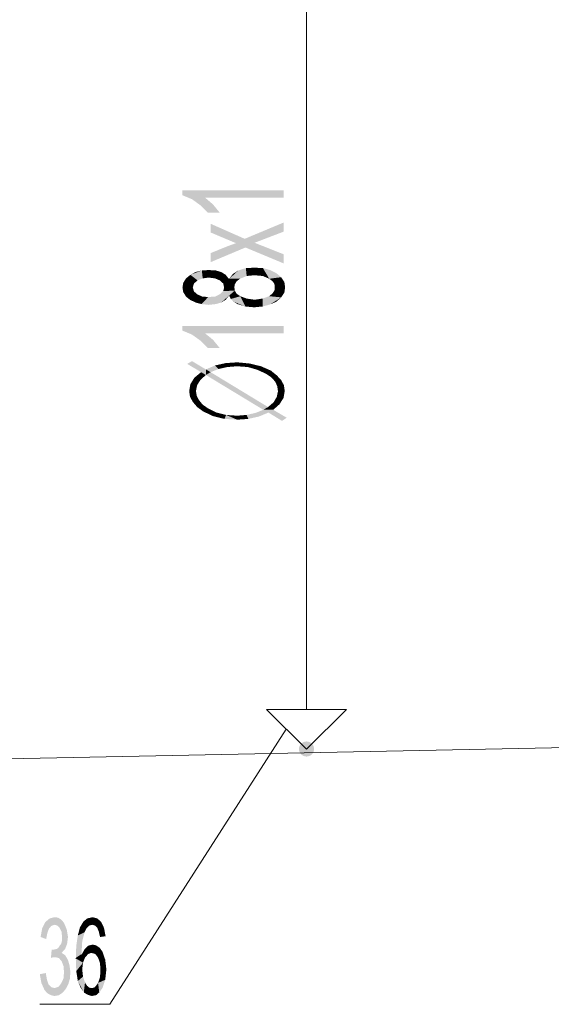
# Model space of a CAD drawing. Header units: millimetres. Extents: x -2626 to 2068, y -6169 to 7214.
# Tile 3 of 143: x -2171 to -2063, y -5356 to -5156. Entities that reach past the tile are written whole.
import ezdxf

# ---------------------------------------------------------------- set-up
doc = ezdxf.new("R2010")
doc.units = ezdxf.units.MM
doc.layers.get('0').update_dxf_attribs({"color": 252})

msp = doc.modelspace()

# ---------------------------------------------------------------- hatches: boundary and pattern name
h = msp.add_hatch(color=7)
h.dxf.hatch_style = 2
h.paths.add_polyline_path([(-2117.74, -5190.56), (-2117.74, -5192.01), (-2133.65, -5192.01), (-2132.05, -5193.38), (-2130.68, -5195.06), (-2133.09, -5195.06), (-2134.62, -5193.54), (-2136.3, -5192.33), (-2138.23, -5191.53), (-2138.23, -5190.56)])
h = msp.add_hatch(color=7)
h.dxf.hatch_style = 2
h.paths.add_polyline_path([(-2117.74, -5197.07), (-2117.74, -5198.92), (-2123.61, -5201.17), (-2117.74, -5203.5), (-2117.74, -5205.35), (-2125.46, -5202.13), (-2132.53, -5205.11), (-2132.53, -5203.26), (-2128.91, -5201.81), (-2127.39, -5201.25), (-2132.53, -5199.08), (-2132.53, -5197.31), (-2125.62, -5200.37)])
h = msp.add_hatch(color=7)
h.dxf.hatch_style = 2
h.paths.add_polyline_path([(-2136.63, -5207.68), (-2135.58, -5207.12), (-2134.3, -5206.79)])
h = msp.add_hatch(color=7)
h.dxf.hatch_style = 2
h.paths.add_polyline_path([(-2136.63, -5207.68), (-2134.3, -5206.79), (-2134.13, -5208.4)])
h = msp.add_hatch(color=7)
h.dxf.hatch_style = 2
h.paths.add_polyline_path([(-2134.3, -5206.79), (-2132.93, -5206.71), (-2132.93, -5208.24)])
h = msp.add_hatch(color=7)
h.dxf.hatch_style = 2
h.paths.add_polyline_path([(-2134.3, -5206.79), (-2132.93, -5208.24), (-2134.13, -5208.4)])
h = msp.add_hatch(color=7)
h.dxf.hatch_style = 2
h.paths.add_polyline_path([(-2132.93, -5206.71), (-2131.48, -5206.79), (-2131.64, -5208.4)])
h = msp.add_hatch(color=7)
h.dxf.hatch_style = 2
h.paths.add_polyline_path([(-2132.93, -5206.71), (-2131.64, -5208.4), (-2132.93, -5208.24)])
h = msp.add_hatch(color=7)
h.dxf.hatch_style = 2
h.paths.add_polyline_path([(-2131.48, -5206.79), (-2130.68, -5208.8), (-2131.64, -5208.4)])
h = msp.add_hatch(color=7)
h.dxf.hatch_style = 2
h.paths.add_polyline_path([(-2131.48, -5206.79), (-2130.36, -5207.12), (-2129.47, -5207.68)])
h = msp.add_hatch(color=7)
h.dxf.hatch_style = 2
h.paths.add_polyline_path([(-2131.48, -5206.79), (-2129.47, -5207.68), (-2130.68, -5208.8)])
h = msp.add_hatch(color=7)
h.dxf.hatch_style = 2
h.paths.add_polyline_path([(-2128.75, -5208.48), (-2126.9, -5206.79), (-2125.38, -5206.31)])
h = msp.add_hatch(color=7)
h.dxf.hatch_style = 2
h.paths.add_polyline_path([(-2128.75, -5208.48), (-2125.38, -5206.31), (-2125.22, -5207.92)])
h = msp.add_hatch(color=7)
h.dxf.hatch_style = 2
h.paths.add_polyline_path([(-2128.75, -5208.48), (-2128.03, -5207.52), (-2126.9, -5206.79)])
h = msp.add_hatch(color=7)
h.dxf.hatch_style = 2
h.paths.add_polyline_path([(-2125.38, -5206.31), (-2123.61, -5206.23), (-2123.61, -5207.76)])
h = msp.add_hatch(color=7)
h.dxf.hatch_style = 2
h.paths.add_polyline_path([(-2125.38, -5206.31), (-2123.61, -5207.76), (-2125.22, -5207.92)])
h = msp.add_hatch(color=7)
h.dxf.hatch_style = 2
h.paths.add_polyline_path([(-2123.61, -5206.23), (-2121.92, -5206.31), (-2121.92, -5207.92)])
h = msp.add_hatch(color=7)
h.dxf.hatch_style = 2
h.paths.add_polyline_path([(-2123.61, -5206.23), (-2121.92, -5207.92), (-2123.61, -5207.76)])
h = msp.add_hatch(color=7)
h.dxf.hatch_style = 2
h.paths.add_polyline_path([(-2121.92, -5206.31), (-2120.47, -5206.71), (-2119.19, -5207.36)])
h = msp.add_hatch(color=7)
h.dxf.hatch_style = 2
h.paths.add_polyline_path([(-2121.92, -5206.31), (-2119.19, -5207.36), (-2118.22, -5208.16)])
h = msp.add_hatch(color=7)
h.dxf.hatch_style = 2
h.paths.add_polyline_path([(-2121.92, -5206.31), (-2118.22, -5208.16), (-2120.64, -5208.48)])
h = msp.add_hatch(color=7)
h.dxf.hatch_style = 2
h.paths.add_polyline_path([(-2121.92, -5206.31), (-2120.64, -5208.48), (-2121.92, -5207.92)])
h = msp.add_hatch(color=7)
h.dxf.hatch_style = 2
h.paths.add_polyline_path([(-2138.23, -5210.25), (-2138.07, -5209.29), (-2137.51, -5208.4)])
h = msp.add_hatch(color=7)
h.dxf.hatch_style = 2
h.paths.add_polyline_path([(-2138.23, -5210.25), (-2137.51, -5208.4), (-2135.9, -5209.45)])
h = msp.add_hatch(color=7)
h.dxf.hatch_style = 2
h.paths.add_polyline_path([(-2137.51, -5208.4), (-2136.63, -5207.68), (-2135.18, -5208.8)])
h = msp.add_hatch(color=7)
h.dxf.hatch_style = 2
h.paths.add_polyline_path([(-2137.51, -5208.4), (-2135.18, -5208.8), (-2135.9, -5209.45)])
h = msp.add_hatch(color=7)
h.dxf.hatch_style = 2
h.paths.add_polyline_path([(-2136.63, -5207.68), (-2134.13, -5208.4), (-2135.18, -5208.8)])
h = msp.add_hatch(color=7)
h.dxf.hatch_style = 2
h.paths.add_polyline_path([(-2129.47, -5207.68), (-2129.96, -5209.45), (-2130.68, -5208.8)])
h = msp.add_hatch(color=7)
h.dxf.hatch_style = 2
h.paths.add_polyline_path([(-2129.47, -5207.68), (-2128.83, -5208.48), (-2129.96, -5209.45)])
h = msp.add_hatch(color=7)
h.dxf.hatch_style = 2
h.paths.add_polyline_path([(-2128.83, -5208.48), (-2129.8, -5210.25), (-2129.96, -5209.45)])
h = msp.add_hatch(color=7)
h.dxf.hatch_style = 2
h.paths.add_polyline_path([(-2128.83, -5208.48), (-2127.71, -5210.25), (-2129.8, -5210.25)])
h = msp.add_hatch(color=7)
h.dxf.hatch_style = 2
h.paths.add_polyline_path([(-2127.63, -5209.61), (-2128.83, -5208.48), (-2128.75, -5208.48)])
h = msp.add_hatch(color=7)
h.dxf.hatch_style = 2
h.paths.add_polyline_path([(-2128.83, -5208.48), (-2127.63, -5209.61), (-2127.71, -5210.25)])
h = msp.add_hatch(color=7)
h.dxf.hatch_style = 2
h.paths.add_polyline_path([(-2128.75, -5208.48), (-2125.22, -5207.92), (-2126.58, -5208.48)])
h = msp.add_hatch(color=7)
h.dxf.hatch_style = 2
h.paths.add_polyline_path([(-2127.22, -5208.96), (-2127.63, -5209.61), (-2128.75, -5208.48)])
h = msp.add_hatch(color=7)
h.dxf.hatch_style = 2
h.paths.add_polyline_path([(-2128.75, -5208.48), (-2126.58, -5208.48), (-2127.22, -5208.96)])
h = msp.add_hatch(color=7)
h.dxf.hatch_style = 2
h.paths.add_polyline_path([(-2118.22, -5208.16), (-2119.99, -5208.96), (-2120.64, -5208.48)])
h = msp.add_hatch(color=7)
h.dxf.hatch_style = 2
h.paths.add_polyline_path([(-2118.22, -5208.16), (-2119.59, -5209.53), (-2119.99, -5208.96)])
h = msp.add_hatch(color=7)
h.dxf.hatch_style = 2
h.paths.add_polyline_path([(-2118.22, -5208.16), (-2119.51, -5210.25), (-2119.59, -5209.53)])
h = msp.add_hatch(color=7)
h.dxf.hatch_style = 2
h.paths.add_polyline_path([(-2118.22, -5208.16), (-2117.42, -5210.25), (-2119.51, -5210.25)])
h = msp.add_hatch(color=7)
h.dxf.hatch_style = 2
h.paths.add_polyline_path([(-2118.22, -5208.16), (-2117.58, -5209.12), (-2117.42, -5210.25)])
h = msp.add_hatch(color=7)
h.dxf.hatch_style = 2
h.paths.add_polyline_path([(-2138.23, -5210.25), (-2135.9, -5209.45), (-2136.14, -5210.25)])
h = msp.add_hatch(color=7)
h.dxf.hatch_style = 2
h.paths.add_polyline_path([(-2137.51, -5212.1), (-2138.07, -5211.21), (-2138.23, -5210.25)])
h = msp.add_hatch(color=7)
h.dxf.hatch_style = 2
h.paths.add_polyline_path([(-2137.51, -5212.1), (-2138.23, -5210.25), (-2136.14, -5210.25)])
h = msp.add_hatch(color=7)
h.dxf.hatch_style = 2
h.paths.add_polyline_path([(-2137.51, -5212.1), (-2136.14, -5210.25), (-2135.9, -5211.05)])
h = msp.add_hatch(color=7)
h.dxf.hatch_style = 2
h.paths.add_polyline_path([(-2134.38, -5213.62), (-2127.63, -5210.89), (-2128.83, -5211.94)])
h = msp.add_hatch(color=7)
h.dxf.hatch_style = 2
h.paths.add_polyline_path([(-2127.63, -5210.89), (-2134.38, -5213.62), (-2131.64, -5212.1)])
h = msp.add_hatch(color=7)
h.dxf.hatch_style = 2
h.paths.add_polyline_path([(-2127.63, -5210.89), (-2131.64, -5212.1), (-2130.68, -5211.62)])
h = msp.add_hatch(color=7)
h.dxf.hatch_style = 2
h.paths.add_polyline_path([(-2127.63, -5210.89), (-2130.68, -5211.62), (-2129.96, -5210.97)])
h = msp.add_hatch(color=7)
h.dxf.hatch_style = 2
h.paths.add_polyline_path([(-2129.96, -5210.97), (-2129.8, -5210.25), (-2127.71, -5210.25)])
h = msp.add_hatch(color=7)
h.dxf.hatch_style = 2
h.paths.add_polyline_path([(-2129.96, -5210.97), (-2127.71, -5210.25), (-2127.63, -5210.89)])
h = msp.add_hatch(color=7)
h.dxf.hatch_style = 2
h.paths.add_polyline_path([(-2127.63, -5210.89), (-2128.75, -5211.94), (-2128.83, -5211.94)])
h = msp.add_hatch(color=7)
h.dxf.hatch_style = 2
h.paths.add_polyline_path([(-2127.63, -5210.89), (-2127.22, -5211.54), (-2128.75, -5211.94)])
h = msp.add_hatch(color=7)
h.dxf.hatch_style = 2
h.paths.add_polyline_path([(-2118.22, -5212.26), (-2119.99, -5211.45), (-2119.59, -5210.89)])
h = msp.add_hatch(color=7)
h.dxf.hatch_style = 2
h.paths.add_polyline_path([(-2119.59, -5210.89), (-2119.51, -5210.25), (-2117.42, -5210.25)])
h = msp.add_hatch(color=7)
h.dxf.hatch_style = 2
h.paths.add_polyline_path([(-2119.59, -5210.89), (-2117.42, -5210.25), (-2117.58, -5211.29)])
h = msp.add_hatch(color=7)
h.dxf.hatch_style = 2
h.paths.add_polyline_path([(-2119.59, -5210.89), (-2117.58, -5211.29), (-2118.22, -5212.26)])
h = msp.add_hatch(color=7)
h.dxf.hatch_style = 2
h.paths.add_polyline_path([(-2136.71, -5212.74), (-2137.51, -5212.1), (-2135.9, -5211.05)])
h = msp.add_hatch(color=7)
h.dxf.hatch_style = 2
h.paths.add_polyline_path([(-2136.71, -5212.74), (-2135.9, -5211.05), (-2135.26, -5211.62)])
h = msp.add_hatch(color=7)
h.dxf.hatch_style = 2
h.paths.add_polyline_path([(-2134.38, -5213.62), (-2136.71, -5212.74), (-2135.26, -5211.62)])
h = msp.add_hatch(color=7)
h.dxf.hatch_style = 2
h.paths.add_polyline_path([(-2134.38, -5213.62), (-2135.58, -5213.3), (-2136.71, -5212.74)])
h = msp.add_hatch(color=7)
h.dxf.hatch_style = 2
h.paths.add_polyline_path([(-2134.38, -5213.62), (-2135.26, -5211.62), (-2134.22, -5212.1)])
h = msp.add_hatch(color=7)
h.dxf.hatch_style = 2
h.paths.add_polyline_path([(-2128.83, -5211.94), (-2132.93, -5213.78), (-2134.38, -5213.62)])
h = msp.add_hatch(color=7)
h.dxf.hatch_style = 2
h.paths.add_polyline_path([(-2134.38, -5213.62), (-2133.01, -5212.18), (-2131.64, -5212.1)])
h = msp.add_hatch(color=7)
h.dxf.hatch_style = 2
h.paths.add_polyline_path([(-2134.38, -5213.62), (-2134.22, -5212.1), (-2133.01, -5212.18)])
h = msp.add_hatch(color=7)
h.dxf.hatch_style = 2
h.paths.add_polyline_path([(-2128.83, -5211.94), (-2131.48, -5213.62), (-2132.93, -5213.78)])
h = msp.add_hatch(color=7)
h.dxf.hatch_style = 2
h.paths.add_polyline_path([(-2128.83, -5211.94), (-2130.36, -5213.3), (-2131.48, -5213.62)])
h = msp.add_hatch(color=7)
h.dxf.hatch_style = 2
h.paths.add_polyline_path([(-2128.83, -5211.94), (-2129.47, -5212.74), (-2130.36, -5213.3)])
h = msp.add_hatch(color=7)
h.dxf.hatch_style = 2
h.paths.add_polyline_path([(-2128.43, -5212.58), (-2128.75, -5211.94), (-2127.22, -5211.54)])
h = msp.add_hatch(color=7)
h.dxf.hatch_style = 2
h.paths.add_polyline_path([(-2128.43, -5212.58), (-2127.22, -5211.54), (-2126.5, -5212.02)])
h = msp.add_hatch(color=7)
h.dxf.hatch_style = 2
h.paths.add_polyline_path([(-2125.46, -5214.11), (-2128.43, -5212.58), (-2126.5, -5212.02)])
h = msp.add_hatch(color=7)
h.dxf.hatch_style = 2
h.paths.add_polyline_path([(-2125.46, -5214.11), (-2127.87, -5213.14), (-2128.43, -5212.58)])
h = msp.add_hatch(color=7)
h.dxf.hatch_style = 2
h.paths.add_polyline_path([(-2125.46, -5214.11), (-2126.5, -5212.02), (-2125.22, -5212.5)])
h = msp.add_hatch(color=7)
h.dxf.hatch_style = 2
h.paths.add_polyline_path([(-2123.69, -5214.27), (-2125.46, -5214.11), (-2125.22, -5212.5)])
h = msp.add_hatch(color=7)
h.dxf.hatch_style = 2
h.paths.add_polyline_path([(-2123.69, -5214.27), (-2125.22, -5212.5), (-2123.61, -5212.74)])
h = msp.add_hatch(color=7)
h.dxf.hatch_style = 2
h.paths.add_polyline_path([(-2122, -5214.11), (-2123.69, -5214.27), (-2123.61, -5212.74)])
h = msp.add_hatch(color=7)
h.dxf.hatch_style = 2
h.paths.add_polyline_path([(-2122, -5214.11), (-2123.61, -5212.74), (-2122, -5212.5)])
h = msp.add_hatch(color=7)
h.dxf.hatch_style = 2
h.paths.add_polyline_path([(-2118.22, -5212.26), (-2122, -5212.5), (-2120.64, -5212.02)])
h = msp.add_hatch(color=7)
h.dxf.hatch_style = 2
h.paths.add_polyline_path([(-2118.22, -5212.26), (-2120.47, -5213.7), (-2122, -5214.11)])
h = msp.add_hatch(color=7)
h.dxf.hatch_style = 2
h.paths.add_polyline_path([(-2118.22, -5212.26), (-2122, -5214.11), (-2122, -5212.5)])
h = msp.add_hatch(color=7)
h.dxf.hatch_style = 2
h.paths.add_polyline_path([(-2118.22, -5212.26), (-2120.64, -5212.02), (-2119.99, -5211.45)])
h = msp.add_hatch(color=7)
h.dxf.hatch_style = 2
h.paths.add_polyline_path([(-2118.22, -5212.26), (-2119.19, -5213.14), (-2120.47, -5213.7)])
h = msp.add_hatch(color=7)
h.dxf.hatch_style = 2
h.paths.add_polyline_path([(-2125.46, -5214.11), (-2127.06, -5213.62), (-2127.87, -5213.14)])
h = msp.add_hatch(color=7)
h.dxf.hatch_style = 2
h.paths.add_polyline_path([(-2117.74, -5218.04), (-2117.74, -5219.57), (-2133.65, -5219.57), (-2132.05, -5220.86), (-2130.68, -5222.54), (-2133.09, -5222.54), (-2134.62, -5221.02), (-2136.3, -5219.81), (-2138.23, -5219.01), (-2138.23, -5218.04)])
h = msp.add_hatch(color=7)
h.dxf.hatch_style = 2
h.paths.add_polyline_path([(-2134.46, -5227.44), (-2137.27, -5225.76), (-2136.3, -5225.2)])
h = msp.add_hatch(color=7)
h.dxf.hatch_style = 2
h.paths.add_polyline_path([(-2136.3, -5225.2), (-2133.49, -5228.01), (-2134.46, -5227.44)])
h = msp.add_hatch(color=7)
h.dxf.hatch_style = 2
h.paths.add_polyline_path([(-2133.49, -5228.01), (-2136.3, -5225.2), (-2133.49, -5226.88)])
h = msp.add_hatch(color=7)
h.dxf.hatch_style = 2
h.paths.add_polyline_path([(-2133.49, -5226.88), (-2131.64, -5226.08), (-2130.92, -5226.8)])
h = msp.add_hatch(color=7)
h.dxf.hatch_style = 2
h.paths.add_polyline_path([(-2133.49, -5226.88), (-2130.92, -5226.8), (-2132.53, -5227.44)])
h = msp.add_hatch(color=7)
h.dxf.hatch_style = 2
h.paths.add_polyline_path([(-2133.49, -5228.01), (-2133.49, -5226.88), (-2132.53, -5227.44)])
h = msp.add_hatch(color=7)
h.dxf.hatch_style = 2
h.paths.add_polyline_path([(-2131.64, -5226.08), (-2129.47, -5225.6), (-2129.15, -5226.4)])
h = msp.add_hatch(color=7)
h.dxf.hatch_style = 2
h.paths.add_polyline_path([(-2131.64, -5226.08), (-2129.15, -5226.4), (-2130.92, -5226.8)])
h = msp.add_hatch(color=7)
h.dxf.hatch_style = 2
h.paths.add_polyline_path([(-2129.47, -5225.6), (-2127.14, -5225.44), (-2127.14, -5226.24)])
h = msp.add_hatch(color=7)
h.dxf.hatch_style = 2
h.paths.add_polyline_path([(-2129.47, -5225.6), (-2127.14, -5226.24), (-2129.15, -5226.4)])
h = msp.add_hatch(color=7)
h.dxf.hatch_style = 2
h.paths.add_polyline_path([(-2124.97, -5226.4), (-2127.14, -5226.24), (-2127.14, -5225.44)])
h = msp.add_hatch(color=7)
h.dxf.hatch_style = 2
h.paths.add_polyline_path([(-2124.97, -5226.4), (-2127.14, -5225.44), (-2124.65, -5225.68)])
h = msp.add_hatch(color=7)
h.dxf.hatch_style = 2
h.paths.add_polyline_path([(-2124.65, -5225.68), (-2123.05, -5226.96), (-2124.97, -5226.4)])
h = msp.add_hatch(color=7)
h.dxf.hatch_style = 2
h.paths.add_polyline_path([(-2124.65, -5225.68), (-2122.32, -5226.24), (-2123.05, -5226.96)])
h = msp.add_hatch(color=7)
h.dxf.hatch_style = 2
h.paths.add_polyline_path([(-2122.32, -5226.24), (-2121.28, -5227.77), (-2123.05, -5226.96)])
h = msp.add_hatch(color=7)
h.dxf.hatch_style = 2
h.paths.add_polyline_path([(-2122.32, -5226.24), (-2120.31, -5227.12), (-2121.28, -5227.77)])
h = msp.add_hatch(color=7)
h.dxf.hatch_style = 2
h.paths.add_polyline_path([(-2136.63, -5229.86), (-2135.82, -5228.57), (-2134.62, -5229.05)])
h = msp.add_hatch(color=7)
h.dxf.hatch_style = 2
h.paths.add_polyline_path([(-2135.82, -5228.57), (-2134.46, -5227.44), (-2133.49, -5228.01)])
h = msp.add_hatch(color=7)
h.dxf.hatch_style = 2
h.paths.add_polyline_path([(-2135.82, -5228.57), (-2133.49, -5228.01), (-2134.62, -5229.05)])
h = msp.add_hatch(color=7)
h.dxf.hatch_style = 2
h.paths.add_polyline_path([(-2121.84, -5235.08), (-2133.49, -5228.01), (-2132.53, -5227.44)])
h = msp.add_hatch(color=7)
h.dxf.hatch_style = 2
h.paths.add_polyline_path([(-2121.84, -5235.08), (-2132.53, -5227.44), (-2120.88, -5234.52)])
h = msp.add_hatch(color=7)
h.dxf.hatch_style = 2
h.paths.add_polyline_path([(-2120.31, -5227.12), (-2120.23, -5228.49), (-2121.28, -5227.77)])
h = msp.add_hatch(color=7)
h.dxf.hatch_style = 2
h.paths.add_polyline_path([(-2120.31, -5227.12), (-2119.11, -5228.09), (-2120.23, -5228.49)])
h = msp.add_hatch(color=7)
h.dxf.hatch_style = 2
h.paths.add_polyline_path([(-2119.11, -5228.09), (-2119.43, -5229.37), (-2120.23, -5228.49)])
h = msp.add_hatch(color=7)
h.dxf.hatch_style = 2
h.paths.add_polyline_path([(-2119.11, -5228.09), (-2118.22, -5229.05), (-2119.43, -5229.37)])
h = msp.add_hatch(color=7)
h.dxf.hatch_style = 2
h.paths.add_polyline_path([(-2136.87, -5231.3), (-2136.63, -5229.86), (-2135.26, -5230.1)])
h = msp.add_hatch(color=7)
h.dxf.hatch_style = 2
h.paths.add_polyline_path([(-2136.87, -5231.3), (-2135.26, -5230.1), (-2135.5, -5231.3)])
h = msp.add_hatch(color=7)
h.dxf.hatch_style = 2
h.paths.add_polyline_path([(-2136.63, -5229.86), (-2134.62, -5229.05), (-2135.26, -5230.1)])
h = msp.add_hatch(color=7)
h.dxf.hatch_style = 2
h.paths.add_polyline_path([(-2118.22, -5229.05), (-2119.03, -5230.26), (-2119.43, -5229.37)])
h = msp.add_hatch(color=7)
h.dxf.hatch_style = 2
h.paths.add_polyline_path([(-2118.22, -5229.05), (-2117.66, -5230.1), (-2119.03, -5230.26)])
h = msp.add_hatch(color=7)
h.dxf.hatch_style = 2
h.paths.add_polyline_path([(-2117.66, -5230.1), (-2118.87, -5231.3), (-2119.03, -5230.26)])
h = msp.add_hatch(color=7)
h.dxf.hatch_style = 2
h.paths.add_polyline_path([(-2117.66, -5230.1), (-2117.5, -5231.3), (-2118.87, -5231.3)])
h = msp.add_hatch(color=7)
h.dxf.hatch_style = 2
h.paths.add_polyline_path([(-2136.71, -5232.43), (-2136.87, -5231.3), (-2135.5, -5231.3)])
h = msp.add_hatch(color=7)
h.dxf.hatch_style = 2
h.paths.add_polyline_path([(-2136.71, -5232.43), (-2135.5, -5231.3), (-2135.34, -5232.27)])
h = msp.add_hatch(color=7)
h.dxf.hatch_style = 2
h.paths.add_polyline_path([(-2136.14, -5233.47), (-2136.71, -5232.43), (-2135.34, -5232.27)])
h = msp.add_hatch(color=7)
h.dxf.hatch_style = 2
h.paths.add_polyline_path([(-2136.14, -5233.47), (-2135.34, -5232.27), (-2134.86, -5233.15)])
h = msp.add_hatch(color=7)
h.dxf.hatch_style = 2
h.paths.add_polyline_path([(-2117.74, -5232.67), (-2119.75, -5233.55), (-2119.11, -5232.43)])
h = msp.add_hatch(color=7)
h.dxf.hatch_style = 2
h.paths.add_polyline_path([(-2117.74, -5232.67), (-2118.55, -5233.95), (-2119.75, -5233.55)])
h = msp.add_hatch(color=7)
h.dxf.hatch_style = 2
h.paths.add_polyline_path([(-2117.5, -5231.3), (-2117.74, -5232.67), (-2119.11, -5232.43)])
h = msp.add_hatch(color=7)
h.dxf.hatch_style = 2
h.paths.add_polyline_path([(-2117.5, -5231.3), (-2119.11, -5232.43), (-2118.87, -5231.3)])
h = msp.add_hatch(color=7)
h.dxf.hatch_style = 2
h.paths.add_polyline_path([(-2135.26, -5234.52), (-2136.14, -5233.47), (-2134.86, -5233.15)])
h = msp.add_hatch(color=7)
h.dxf.hatch_style = 2
h.paths.add_polyline_path([(-2135.26, -5234.52), (-2134.86, -5233.15), (-2134.13, -5234.03)])
h = msp.add_hatch(color=7)
h.dxf.hatch_style = 2
h.paths.add_polyline_path([(-2134.05, -5235.4), (-2135.26, -5234.52), (-2134.13, -5234.03)])
h = msp.add_hatch(color=7)
h.dxf.hatch_style = 2
h.paths.add_polyline_path([(-2134.05, -5235.4), (-2134.13, -5234.03), (-2133.09, -5234.76)])
h = msp.add_hatch(color=7)
h.dxf.hatch_style = 2
h.paths.add_polyline_path([(-2132.05, -5236.36), (-2134.05, -5235.4), (-2133.09, -5234.76)])
h = msp.add_hatch(color=7)
h.dxf.hatch_style = 2
h.paths.add_polyline_path([(-2132.05, -5236.36), (-2133.09, -5234.76), (-2131.32, -5235.64)])
h = msp.add_hatch(color=7)
h.dxf.hatch_style = 2
h.paths.add_polyline_path([(-2119.83, -5235.08), (-2121.84, -5235.08), (-2120.88, -5234.52)])
h = msp.add_hatch(color=7)
h.dxf.hatch_style = 2
h.paths.add_polyline_path([(-2118.55, -5233.95), (-2120.88, -5234.52), (-2119.75, -5233.55)])
h = msp.add_hatch(color=7)
h.dxf.hatch_style = 2
h.paths.add_polyline_path([(-2118.55, -5233.95), (-2119.83, -5235.08), (-2120.88, -5234.52)])
h = msp.add_hatch(color=7)
h.dxf.hatch_style = 2
h.paths.add_polyline_path([(-2129.72, -5236.93), (-2132.05, -5236.36), (-2131.32, -5235.64)])
h = msp.add_hatch(color=7)
h.dxf.hatch_style = 2
h.paths.add_polyline_path([(-2129.72, -5236.93), (-2131.32, -5235.64), (-2129.39, -5236.12)])
h = msp.add_hatch(color=7)
h.dxf.hatch_style = 2
h.paths.add_polyline_path([(-2127.14, -5237.09), (-2129.72, -5236.93), (-2129.39, -5236.12)])
h = msp.add_hatch(color=7)
h.dxf.hatch_style = 2
h.paths.add_polyline_path([(-2127.14, -5237.09), (-2129.39, -5236.12), (-2127.14, -5236.28)])
h = msp.add_hatch(color=7)
h.dxf.hatch_style = 2
h.paths.add_polyline_path([(-2124.89, -5236.93), (-2127.14, -5236.28), (-2125.22, -5236.12)])
h = msp.add_hatch(color=7)
h.dxf.hatch_style = 2
h.paths.add_polyline_path([(-2124.89, -5236.93), (-2127.14, -5237.09), (-2127.14, -5236.28)])
h = msp.add_hatch(color=7)
h.dxf.hatch_style = 2
h.paths.add_polyline_path([(-2122.72, -5236.44), (-2125.22, -5236.12), (-2123.45, -5235.72)])
h = msp.add_hatch(color=7)
h.dxf.hatch_style = 2
h.paths.add_polyline_path([(-2122.72, -5236.44), (-2124.89, -5236.93), (-2125.22, -5236.12)])
h = msp.add_hatch(color=7)
h.dxf.hatch_style = 2
h.paths.add_polyline_path([(-2123.45, -5235.72), (-2121.84, -5235.08), (-2119.83, -5235.08)])
h = msp.add_hatch(color=7)
h.dxf.hatch_style = 2
h.paths.add_polyline_path([(-2123.45, -5235.72), (-2119.83, -5235.08), (-2120.8, -5235.64)])
h = msp.add_hatch(color=7)
h.dxf.hatch_style = 2
h.paths.add_polyline_path([(-2123.45, -5235.72), (-2120.8, -5235.64), (-2122.72, -5236.44)])
h = msp.add_hatch(color=7)
h.dxf.hatch_style = 2
h.paths.add_polyline_path([(-2119.83, -5235.08), (-2118.06, -5237.33), (-2120.8, -5235.64)])
h = msp.add_hatch(color=7)
h.dxf.hatch_style = 2
h.paths.add_polyline_path([(-2119.83, -5235.08), (-2117.1, -5236.69), (-2118.06, -5237.33)])
at = {"true_color": 0xdd6e00}
h = msp.add_hatch(color=32, dxfattribs=at)
edge = h.paths.add_edge_path()
edge.add_arc((-2113.08, -5303.94), 1.53, 0, 360)
h = msp.add_hatch(color=7)
h.dxf.hatch_style = 2
h.paths.add_polyline_path([(-2162.74, -5345.32), (-2162.02, -5345.8), (-2161.45, -5346.77), (-2161.13, -5347.89), (-2160.97, -5349.18), (-2161.05, -5350.55), (-2161.37, -5351.67), (-2161.94, -5352.72), (-2162.58, -5353.44), (-2163.3, -5353.92), (-2164.19, -5354.08), (-2164.91, -5353.92), (-2165.63, -5353.52), (-2166.2, -5352.88), (-2166.84, -5351.43), (-2167.16, -5349.66), (-2165.95, -5349.42), (-2165.71, -5350.79), (-2165.39, -5351.75), (-2164.83, -5352.31), (-2164.19, -5352.47), (-2163.38, -5352.23), (-2162.82, -5351.51), (-2162.34, -5350.47), (-2162.26, -5349.26), (-2162.34, -5348.05), (-2162.74, -5347.01), (-2163.3, -5346.37), (-2164.03, -5346.21), (-2164.43, -5346.21), (-2164.91, -5346.37), (-2164.75, -5344.68), (-2164.35, -5344.68), (-2164.03, -5344.6), (-2163.7, -5344.52), (-2163.38, -5344.28), (-2163.14, -5343.88), (-2162.82, -5343.47), (-2162.66, -5342.83), (-2162.66, -5342.11), (-2162.74, -5341.06), (-2163.14, -5340.26), (-2163.62, -5339.78), (-2164.19, -5339.62), (-2164.83, -5339.86), (-2165.31, -5340.42), (-2165.63, -5341.3), (-2165.87, -5342.51), (-2167, -5342.11), (-2166.68, -5340.34), (-2166.03, -5339.06), (-2165.15, -5338.33), (-2164.19, -5338.09), (-2163.46, -5338.17), (-2162.82, -5338.57), (-2162.26, -5339.22), (-2161.7, -5340.58), (-2161.45, -5342.11), (-2161.62, -5343.47), (-2162.02, -5344.52)])
h = msp.add_hatch(color=7)
h.dxf.hatch_style = 2
h.paths.add_polyline_path([(-2158.32, -5338.97), (-2157.52, -5338.33), (-2157.12, -5339.78)])
h = msp.add_hatch(color=7)
h.dxf.hatch_style = 2
h.paths.add_polyline_path([(-2157.52, -5338.33), (-2156.47, -5338.09), (-2156.55, -5339.62)])
h = msp.add_hatch(color=7)
h.dxf.hatch_style = 2
h.paths.add_polyline_path([(-2157.52, -5338.33), (-2156.55, -5339.62), (-2157.12, -5339.78)])
h = msp.add_hatch(color=7)
h.dxf.hatch_style = 2
h.paths.add_polyline_path([(-2156.47, -5338.09), (-2155.99, -5339.78), (-2156.55, -5339.62)])
h = msp.add_hatch(color=7)
h.dxf.hatch_style = 2
h.paths.add_polyline_path([(-2156.47, -5338.09), (-2155.51, -5338.33), (-2154.71, -5339.06)])
h = msp.add_hatch(color=7)
h.dxf.hatch_style = 2
h.paths.add_polyline_path([(-2156.47, -5338.09), (-2154.71, -5339.06), (-2155.99, -5339.78)])
h = msp.add_hatch(color=7)
h.dxf.hatch_style = 2
h.paths.add_polyline_path([(-2158.08, -5341.14), (-2159.45, -5341.79), (-2159.04, -5340.18)])
h = msp.add_hatch(color=7)
h.dxf.hatch_style = 2
h.paths.add_polyline_path([(-2158.08, -5341.14), (-2159.04, -5340.18), (-2158.32, -5338.97)])
h = msp.add_hatch(color=7)
h.dxf.hatch_style = 2
h.paths.add_polyline_path([(-2158.32, -5338.97), (-2157.68, -5340.34), (-2158.08, -5341.14)])
h = msp.add_hatch(color=7)
h.dxf.hatch_style = 2
h.paths.add_polyline_path([(-2158.32, -5338.97), (-2157.12, -5339.78), (-2157.68, -5340.34)])
h = msp.add_hatch(color=7)
h.dxf.hatch_style = 2
h.paths.add_polyline_path([(-2154.71, -5339.06), (-2155.51, -5340.26), (-2155.99, -5339.78)])
h = msp.add_hatch(color=7)
h.dxf.hatch_style = 2
h.paths.add_polyline_path([(-2154.71, -5339.06), (-2155.19, -5341.06), (-2155.51, -5340.26)])
h = msp.add_hatch(color=7)
h.dxf.hatch_style = 2
h.paths.add_polyline_path([(-2154.71, -5339.06), (-2154.14, -5340.26), (-2155.19, -5341.06)])
h = msp.add_hatch(color=7)
h.dxf.hatch_style = 2
h.paths.add_polyline_path([(-2154.14, -5340.26), (-2154.95, -5342.11), (-2155.19, -5341.06)])
h = msp.add_hatch(color=7)
h.dxf.hatch_style = 2
h.paths.add_polyline_path([(-2154.14, -5340.26), (-2153.82, -5341.95), (-2154.95, -5342.11)])
h = msp.add_hatch(color=7)
h.dxf.hatch_style = 2
h.paths.add_polyline_path([(-2158.08, -5341.14), (-2158.56, -5342.99), (-2159.77, -5343.88)])
h = msp.add_hatch(color=7)
h.dxf.hatch_style = 2
h.paths.add_polyline_path([(-2158.08, -5341.14), (-2159.77, -5343.88), (-2159.45, -5341.79)])
h = msp.add_hatch(color=7)
h.dxf.hatch_style = 2
h.paths.add_polyline_path([(-2159.85, -5346.45), (-2159.77, -5343.88), (-2158.56, -5342.99)])
h = msp.add_hatch(color=7)
h.dxf.hatch_style = 2
h.paths.add_polyline_path([(-2159.85, -5346.45), (-2158.56, -5342.99), (-2158.72, -5345.72)])
h = msp.add_hatch(color=7)
h.dxf.hatch_style = 2
h.paths.add_polyline_path([(-2157.36, -5345.56), (-2158.72, -5345.72), (-2158.08, -5344.6)])
h = msp.add_hatch(color=7)
h.dxf.hatch_style = 2
h.paths.add_polyline_path([(-2158.08, -5344.6), (-2157.36, -5343.88), (-2156.71, -5345.32)])
h = msp.add_hatch(color=7)
h.dxf.hatch_style = 2
h.paths.add_polyline_path([(-2158.08, -5344.6), (-2156.71, -5345.32), (-2157.36, -5345.56)])
h = msp.add_hatch(color=7)
h.dxf.hatch_style = 2
h.paths.add_polyline_path([(-2157.36, -5343.88), (-2156.47, -5343.64), (-2155.75, -5343.8)])
h = msp.add_hatch(color=7)
h.dxf.hatch_style = 2
h.paths.add_polyline_path([(-2157.36, -5343.88), (-2155.75, -5343.8), (-2155.03, -5344.28)])
h = msp.add_hatch(color=7)
h.dxf.hatch_style = 2
h.paths.add_polyline_path([(-2157.36, -5343.88), (-2155.03, -5344.28), (-2155.91, -5345.56)])
h = msp.add_hatch(color=7)
h.dxf.hatch_style = 2
h.paths.add_polyline_path([(-2157.36, -5343.88), (-2155.91, -5345.56), (-2156.71, -5345.32)])
h = msp.add_hatch(color=7)
h.dxf.hatch_style = 2
h.paths.add_polyline_path([(-2155.03, -5344.28), (-2155.35, -5346.29), (-2155.91, -5345.56)])
h = msp.add_hatch(color=7)
h.dxf.hatch_style = 2
h.paths.add_polyline_path([(-2155.03, -5344.28), (-2154.46, -5345.08), (-2155.35, -5346.29)])
h = msp.add_hatch(color=7)
h.dxf.hatch_style = 2
h.paths.add_polyline_path([(-2158, -5346.29), (-2159.85, -5346.45), (-2158.72, -5345.72)])
h = msp.add_hatch(color=7)
h.dxf.hatch_style = 2
h.paths.add_polyline_path([(-2158, -5346.29), (-2158.4, -5347.33), (-2159.85, -5346.45)])
h = msp.add_hatch(color=7)
h.dxf.hatch_style = 2
h.paths.add_polyline_path([(-2159.77, -5349.02), (-2159.85, -5346.45), (-2158.4, -5347.33)])
h = msp.add_hatch(color=7)
h.dxf.hatch_style = 2
h.paths.add_polyline_path([(-2157.36, -5345.56), (-2158, -5346.29), (-2158.72, -5345.72)])
h = msp.add_hatch(color=7)
h.dxf.hatch_style = 2
h.paths.add_polyline_path([(-2154.46, -5345.08), (-2154.95, -5347.41), (-2155.35, -5346.29)])
h = msp.add_hatch(color=7)
h.dxf.hatch_style = 2
h.paths.add_polyline_path([(-2154.46, -5345.08), (-2153.9, -5346.69), (-2154.95, -5347.41)])
h = msp.add_hatch(color=7)
h.dxf.hatch_style = 2
h.paths.add_polyline_path([(-2153.9, -5346.69), (-2154.87, -5348.86), (-2154.95, -5347.41)])
h = msp.add_hatch(color=7)
h.dxf.hatch_style = 2
h.paths.add_polyline_path([(-2153.9, -5346.69), (-2153.66, -5348.7), (-2154.87, -5348.86)])
h = msp.add_hatch(color=7)
h.dxf.hatch_style = 2
h.paths.add_polyline_path([(-2159.77, -5349.02), (-2158.4, -5347.33), (-2158.56, -5348.7)])
h = msp.add_hatch(color=7)
h.dxf.hatch_style = 2
h.paths.add_polyline_path([(-2159.45, -5351.03), (-2159.77, -5349.02), (-2158.56, -5348.7)])
h = msp.add_hatch(color=7)
h.dxf.hatch_style = 2
h.paths.add_polyline_path([(-2159.45, -5351.03), (-2158.56, -5348.7), (-2158.4, -5350.14)])
h = msp.add_hatch(color=7)
h.dxf.hatch_style = 2
h.paths.add_polyline_path([(-2153.66, -5348.7), (-2153.9, -5350.79), (-2154.95, -5350.22)])
h = msp.add_hatch(color=7)
h.dxf.hatch_style = 2
h.paths.add_polyline_path([(-2153.66, -5348.7), (-2154.95, -5350.22), (-2154.87, -5348.86)])
h = msp.add_hatch(color=7)
h.dxf.hatch_style = 2
h.paths.add_polyline_path([(-2158.24, -5353.36), (-2159.45, -5351.03), (-2158.4, -5350.14)])
h = msp.add_hatch(color=7)
h.dxf.hatch_style = 2
h.paths.add_polyline_path([(-2158.24, -5353.36), (-2158.4, -5350.14), (-2158, -5351.35)])
h = msp.add_hatch(color=7)
h.dxf.hatch_style = 2
h.paths.add_polyline_path([(-2153.9, -5350.79), (-2155.35, -5351.43), (-2154.95, -5350.22)])
h = msp.add_hatch(color=7)
h.dxf.hatch_style = 2
h.paths.add_polyline_path([(-2153.9, -5350.79), (-2155.11, -5353.36), (-2155.35, -5351.43)])
h = msp.add_hatch(color=7)
h.dxf.hatch_style = 2
h.paths.add_polyline_path([(-2153.9, -5350.79), (-2154.46, -5352.47), (-2155.11, -5353.36)])
h = msp.add_hatch(color=7)
h.dxf.hatch_style = 2
h.paths.add_polyline_path([(-2158.24, -5353.36), (-2158.88, -5352.39), (-2159.45, -5351.03)])
h = msp.add_hatch(color=7)
h.dxf.hatch_style = 2
h.paths.add_polyline_path([(-2158.24, -5353.36), (-2158, -5351.35), (-2157.6, -5351.99)])
h = msp.add_hatch(color=7)
h.dxf.hatch_style = 2
h.paths.add_polyline_path([(-2158.24, -5353.36), (-2157.6, -5351.99), (-2157.12, -5352.39)])
h = msp.add_hatch(color=7)
h.dxf.hatch_style = 2
h.paths.add_polyline_path([(-2157.12, -5352.39), (-2157.44, -5353.84), (-2158.24, -5353.36)])
h = msp.add_hatch(color=7)
h.dxf.hatch_style = 2
h.paths.add_polyline_path([(-2157.12, -5352.39), (-2156.63, -5354.08), (-2157.44, -5353.84)])
h = msp.add_hatch(color=7)
h.dxf.hatch_style = 2
h.paths.add_polyline_path([(-2157.12, -5352.39), (-2156.63, -5352.47), (-2156.63, -5354.08)])
h = msp.add_hatch(color=7)
h.dxf.hatch_style = 2
h.paths.add_polyline_path([(-2155.11, -5353.36), (-2156.63, -5352.47), (-2156.15, -5352.39)])
h = msp.add_hatch(color=7)
h.dxf.hatch_style = 2
h.paths.add_polyline_path([(-2155.11, -5353.36), (-2156.63, -5354.08), (-2156.63, -5352.47)])
h = msp.add_hatch(color=7)
h.dxf.hatch_style = 2
h.paths.add_polyline_path([(-2155.11, -5353.36), (-2156.15, -5352.39), (-2155.75, -5351.99)])
h = msp.add_hatch(color=7)
h.dxf.hatch_style = 2
h.paths.add_polyline_path([(-2155.11, -5353.36), (-2155.75, -5351.99), (-2155.35, -5351.43)])
h = msp.add_hatch(color=7)
h.dxf.hatch_style = 2
h.paths.add_polyline_path([(-2155.11, -5353.36), (-2155.75, -5353.92), (-2156.63, -5354.08)])

# ---------------------------------------------------------------- linework, layer by layer
at = {"color": 53, "lineweight": 0, "true_color": 0xdddd6e}
msp.add_lwpolyline([(-2113.08, -5295.91), (-2113.08, -5110.61)], dxfattribs=at)
at = {"color": 33, "lineweight": 0, "true_color": 0xb9a25b}
msp.add_lwpolyline([(-1023.1, -5282.65), (-2297.57, -5308.44)], dxfattribs=at)
at = {"color": 7, "lineweight": 0}
for points in [[(-2113.08, -5303.94), (-2121.2, -5295.91), (-2104.97, -5295.91)], [(-2159.85, -5346.45), (-2158.72, -5345.72)]]:
    msp.add_lwpolyline(points, close=True, dxfattribs=at)
for points in [[(-2152.94, -5355.77), (-2117.18, -5299.92)], [(-2167.16, -5355.77), (-2152.94, -5355.77)]]:
    msp.add_lwpolyline(points, dxfattribs=at)

doc.saveas('drawing.dxf')
